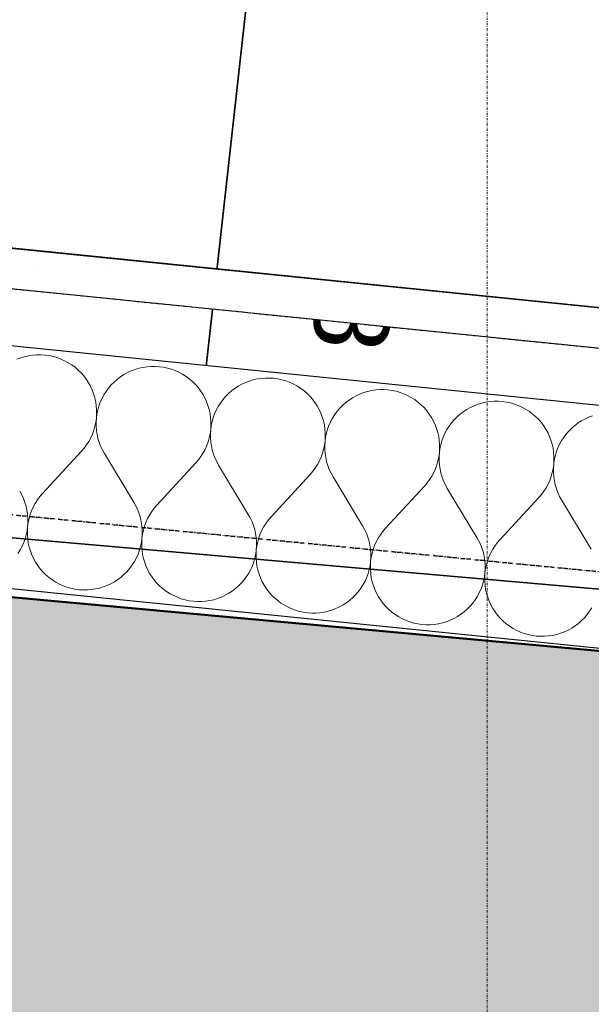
# Model space of a CAD drawing. Header units: millimetres. Extents: x -28761 to 4793, y -4271 to 20239.
# Tile 143 of 256: x -15160 to -14781, y 9213 to 9866. Entities that reach past the tile are written whole.
import ezdxf

# ---------------------------------------------------------------- set-up
doc = ezdxf.new("R2010")
doc.units = ezdxf.units.MM
doc.header["$MEASUREMENT"] = 0
for name, pattern in [('Telekomunikacni vodic', [9.25, 3, -0.75, 3, -0.75, 0.125, -0.75, 0.125, -0.75]), ('Wipeout_Contour', [1000, 0, -1000]), ('Čerchovaná M', [4.5, 2.5, -0.85, 0.3, -0.85]), ('Čerchovaná S', [3.5, 1.5, -0.85, 0.3, -0.85]), ('Čárkovaná S', [2.5, 1.5, -1])]:
    doc.linetypes.add(name, pattern=pattern)
for name, color, linetype in [('5._POHLED ZÁPADNÍ_1_Interiér - schodiště', 7, 'Continuous'), ('5._POHLED ZÁPADNÍ_1_Konstrukce - nenosné', 7, 'Continuous'), ('5._POHLED ZÁPADNÍ_1_Konstrukce - nosné', 7, 'Continuous'), ('5._POHLED ZÁPADNÍ_1_Nové_Interiér - schodiště', 7, 'Continuous'), ('5._POHLED ZÁPADNÍ_1_Nové_Konstrukce - nosné', 7, 'Continuous'), ('5._POHLED ZÁPADNÍ_1_Nové_Výplně - Povrchové', 7, 'Continuous'), ('5._POHLED ZÁPADNÍ_1_Nové_Výplně – Řezové', 7, 'Continuous'), ('5._POHLED ZÁPADNÍ_1_Nové_ZJEDNODUŠENÝ DVŮR', 7, 'Continuous'), ('5._POHLED ZÁPADNÍ_1_TZB - elektroinstalace', 7, 'Continuous'), ('5._POHLED ZÁPADNÍ_1_Výplně – Řezové', 7, 'Continuous'), ('5._POHLED ZÁPADNÍ_1_Značky - řezy', 7, 'Continuous')]:
    doc.layers.add(name, color=color, linetype=linetype)
doc.styles.add('GENEROVANÝ_STYL_1', font='txt')

# ---------------------------------------------------------------- blocks, each defined once
blk = doc.blocks.new('*X42', base_point=(-30186.65, -6515.26))
at = {"layer": '5._POHLED ZÁPADNÍ_1_Nové_Výplně – Řezové', "color": 21, "linetype": 'Continuous', "lineweight": 20, "true_color": 0xffaaaa}
for p, q in [((-15159.36, 9641.52), (-15161.9, 9640.55)), ((-15156.75, 9642.3), (-15159.36, 9641.52)), ((-15154.1, 9642.9), (-15156.75, 9642.3)), ((-15151.4, 9643.3), (-15154.1, 9642.9)), ((-15148.69, 9643.51), (-15151.4, 9643.3)), ((-15145.97, 9643.53), (-15148.69, 9643.51)), ((-15143.26, 9643.35), (-15145.97, 9643.53)), ((-15140.56, 9642.98), (-15143.26, 9643.35)), ((-15137.9, 9642.42), (-15140.56, 9642.98)), ((-15135.29, 9641.67), (-15137.9, 9642.42)), ((-15132.73, 9640.73), (-15135.29, 9641.67)), ((-15130.25, 9639.62), (-15132.73, 9640.73)), ((-15127.85, 9638.33), (-15130.25, 9639.62)), ((-15125.56, 9636.87), (-15127.85, 9638.33)), ((-15123.37, 9635.25), (-15125.56, 9636.87)), ((-15121.3, 9633.48), (-15123.37, 9635.25)), ((-15119.37, 9631.57), (-15121.3, 9633.48)), ((-15117.57, 9629.53), (-15119.37, 9631.57)), ((-15088.56, 9631.73), (-15090.94, 9630.41)), ((-15086.1, 9632.87), (-15088.56, 9631.73)), ((-15083.55, 9633.84), (-15086.1, 9632.87)), ((-15080.95, 9634.62), (-15083.55, 9633.84)), ((-15078.29, 9635.22), (-15080.95, 9634.62)), ((-15075.6, 9635.62), (-15078.29, 9635.22)), ((-15072.89, 9635.83), (-15075.6, 9635.62)), ((-15070.17, 9635.85), (-15072.89, 9635.83)), ((-15067.45, 9635.67), (-15070.17, 9635.85)), ((-15064.76, 9635.3), (-15067.45, 9635.67)), ((-15062.1, 9634.74), (-15064.76, 9635.3)), ((-15059.48, 9633.99), (-15062.1, 9634.74)), ((-15056.93, 9633.05), (-15059.48, 9633.99)), ((-15054.45, 9631.94), (-15056.93, 9633.05)), ((-15052.05, 9630.65), (-15054.45, 9631.94)), ((-15049.75, 9629.19), (-15052.05, 9630.65)), ((-15115.93, 9627.36), (-15117.57, 9629.53)), ((-15114.45, 9625.08), (-15115.93, 9627.36)), ((-15113.13, 9622.7), (-15114.45, 9625.08)), ((-15097.43, 9625.48), (-15099.34, 9623.55)), ((-15095.39, 9627.28), (-15097.43, 9625.48)), ((-15093.22, 9628.92), (-15095.39, 9627.28)), ((-15090.94, 9630.41), (-15093.22, 9628.92)), ((-15047.57, 9627.57), (-15049.75, 9629.19)), ((-15045.5, 9625.81), (-15047.57, 9627.57)), ((-15043.57, 9623.89), (-15045.5, 9625.81)), ((-15012.76, 9624.05), (-15015.14, 9622.73)), ((-15010.29, 9625.19), (-15012.76, 9624.05)), ((-15007.75, 9626.16), (-15010.29, 9625.19)), ((-15005.14, 9626.94), (-15007.75, 9626.16)), ((-15002.49, 9627.54), (-15005.14, 9626.94)), ((-14999.8, 9627.94), (-15002.49, 9627.54)), ((-14997.09, 9628.15), (-14999.8, 9627.94)), ((-14994.37, 9628.17), (-14997.09, 9628.15)), ((-14991.65, 9627.99), (-14994.37, 9628.17)), ((-14988.96, 9627.62), (-14991.65, 9627.99)), ((-14986.3, 9627.06), (-14988.96, 9627.62)), ((-14983.68, 9626.31), (-14986.3, 9627.06)), ((-14981.13, 9625.37), (-14983.68, 9626.31)), ((-14978.64, 9624.26), (-14981.13, 9625.37)), ((-14976.25, 9622.97), (-14978.64, 9624.26)), ((-15111.99, 9620.23), (-15113.13, 9622.7)), ((-15111.02, 9617.69), (-15111.99, 9620.23)), ((-15110.24, 9615.08), (-15111.02, 9617.69)), ((-15102.73, 9619.29), (-15104.18, 9616.99)), ((-15101.11, 9621.48), (-15102.73, 9619.29)), ((-15099.34, 9623.55), (-15101.11, 9621.48)), ((-15041.77, 9621.85), (-15043.57, 9623.89)), ((-15040.13, 9619.68), (-15041.77, 9621.85)), ((-15038.64, 9617.4), (-15040.13, 9619.68)), ((-15021.63, 9617.8), (-15023.54, 9615.87)), ((-15019.59, 9619.6), (-15021.63, 9617.8)), ((-15017.42, 9621.24), (-15019.59, 9619.6)), ((-15015.14, 9622.73), (-15017.42, 9621.24)), ((-14973.95, 9621.51), (-14976.25, 9622.97)), ((-14971.76, 9619.9), (-14973.95, 9621.51)), ((-14969.7, 9618.13), (-14971.76, 9619.9)), ((-14967.76, 9616.21), (-14969.7, 9618.13)), ((-14934.49, 9617.52), (-14936.96, 9616.37)), ((-14931.95, 9618.48), (-14934.49, 9617.52)), ((-14929.34, 9619.26), (-14931.95, 9618.48)), ((-14926.69, 9619.86), (-14929.34, 9619.26)), ((-14924, 9620.26), (-14926.69, 9619.86)), ((-14921.29, 9620.47), (-14924, 9620.26)), ((-14918.56, 9620.49), (-14921.29, 9620.47)), ((-14915.85, 9620.31), (-14918.56, 9620.49)), ((-14913.15, 9619.94), (-14915.85, 9620.31)), ((-14910.49, 9619.38), (-14913.15, 9619.94)), ((-14907.88, 9618.63), (-14910.49, 9619.38)), ((-14905.32, 9617.7), (-14907.88, 9618.63)), ((-14902.84, 9616.58), (-14905.32, 9617.7)), ((-15109.65, 9612.42), (-15110.24, 9615.08)), ((-15109.24, 9609.73), (-15109.65, 9612.42)), ((-15106.59, 9612.11), (-15107.52, 9609.56)), ((-15105.47, 9614.6), (-15106.59, 9612.11)), ((-15104.18, 9616.99), (-15105.47, 9614.6)), ((-15037.33, 9615.02), (-15038.64, 9617.4)), ((-15036.18, 9612.55), (-15037.33, 9615.02)), ((-15035.22, 9610.01), (-15036.18, 9612.55)), ((-15026.93, 9611.61), (-15028.38, 9609.31)), ((-15025.31, 9613.8), (-15026.93, 9611.61)), ((-15023.54, 9615.87), (-15025.31, 9613.8)), ((-14965.97, 9614.17), (-14967.76, 9616.21)), ((-14964.33, 9612), (-14965.97, 9614.17)), ((-14962.84, 9609.72), (-14964.33, 9612)), ((-14943.78, 9611.92), (-14945.83, 9610.13)), ((-14941.62, 9613.56), (-14943.78, 9611.92)), ((-14939.34, 9615.05), (-14941.62, 9613.56)), ((-14936.96, 9616.37), (-14939.34, 9615.05)), ((-14900.45, 9615.29), (-14902.84, 9616.58)), ((-14898.15, 9613.83), (-14900.45, 9615.29)), ((-14895.96, 9612.22), (-14898.15, 9613.83)), ((-14893.9, 9610.45), (-14895.96, 9612.22)), ((-14853.54, 9611.59), (-14856.15, 9610.8)), ((-14850.89, 9612.18), (-14853.54, 9611.59)), ((-14848.19, 9612.58), (-14850.89, 9612.18)), ((-14845.48, 9612.8), (-14848.19, 9612.58)), ((-14842.76, 9612.81), (-14845.48, 9612.8)), ((-14840.05, 9612.63), (-14842.76, 9612.81)), ((-14837.35, 9612.26), (-14840.05, 9612.63)), ((-14834.69, 9611.7), (-14837.35, 9612.26)), ((-14832.08, 9610.95), (-14834.69, 9611.7)), ((-14829.52, 9610.02), (-14832.08, 9610.95)), ((-15109.03, 9607.02), (-15109.24, 9609.73)), ((-15109.02, 9604.3), (-15109.03, 9607.02)), ((-15108.27, 9606.94), (-15108.83, 9604.28)), ((-15107.52, 9609.56), (-15108.27, 9606.94)), ((-15034.44, 9607.4), (-15035.22, 9610.01)), ((-15033.84, 9604.75), (-15034.44, 9607.4)), ((-15033.44, 9602.06), (-15033.84, 9604.75)), ((-15030.78, 9604.44), (-15031.72, 9601.88)), ((-15029.67, 9606.92), (-15030.78, 9604.44)), ((-15028.38, 9609.31), (-15029.67, 9606.92)), ((-14961.52, 9607.34), (-14962.84, 9609.72)), ((-14960.38, 9604.87), (-14961.52, 9607.34)), ((-14959.42, 9602.33), (-14960.38, 9604.87)), ((-14949.51, 9606.12), (-14951.12, 9603.93)), ((-14947.74, 9608.19), (-14949.51, 9606.12)), ((-14945.83, 9610.13), (-14947.74, 9608.19)), ((-14891.96, 9608.53), (-14893.9, 9610.45)), ((-14890.17, 9606.49), (-14891.96, 9608.53)), ((-14888.52, 9604.32), (-14890.17, 9606.49)), ((-14865.81, 9605.89), (-14867.98, 9604.24)), ((-14863.54, 9607.37), (-14865.81, 9605.89)), ((-14861.16, 9608.69), (-14863.54, 9607.37)), ((-14858.69, 9609.84), (-14861.16, 9608.69)), ((-14856.15, 9610.8), (-14858.69, 9609.84)), ((-14827.04, 9608.9), (-14829.52, 9610.02)), ((-14824.64, 9607.61), (-14827.04, 9608.9)), ((-14822.35, 9606.15), (-14824.64, 9607.61)), ((-14820.16, 9604.54), (-14822.35, 9606.15)), ((-14818.09, 9602.77), (-14820.16, 9604.54)), ((-15110.13, 9596.23), (-15109.57, 9598.89)), ((-15109.57, 9598.89), (-15109.2, 9601.59)), ((-15109.2, 9601.59), (-15109.37, 9598.87)), ((-15109.37, 9598.87), (-15109.36, 9596.15)), ((-15109.2, 9601.59), (-15109.02, 9604.3)), ((-15108.83, 9604.28), (-15109.2, 9601.59)), ((-15033.23, 9599.34), (-15033.44, 9602.06)), ((-15033.22, 9596.62), (-15033.23, 9599.34)), ((-15032.47, 9599.27), (-15033.03, 9596.6)), ((-15031.72, 9601.88), (-15032.47, 9599.27)), ((-14958.63, 9599.72), (-14959.42, 9602.33)), ((-14958.04, 9597.07), (-14958.63, 9599.72)), ((-14953.87, 9599.24), (-14954.98, 9596.76)), ((-14952.58, 9601.63), (-14953.87, 9599.24)), ((-14951.12, 9603.93), (-14952.58, 9601.63)), ((-14887.04, 9602.04), (-14888.52, 9604.32)), ((-14885.72, 9599.66), (-14887.04, 9602.04)), ((-14884.58, 9597.19), (-14885.72, 9599.66)), ((-14873.71, 9598.44), (-14875.32, 9596.25)), ((-14871.94, 9600.51), (-14873.71, 9598.44)), ((-14870.03, 9602.45), (-14871.94, 9600.51)), ((-14867.98, 9604.24), (-14870.03, 9602.45)), ((-14816.16, 9600.86), (-14818.09, 9602.77)), ((-14814.36, 9598.81), (-14816.16, 9600.86)), ((-14812.72, 9596.64), (-14814.36, 9598.81)), ((-14790.01, 9598.21), (-14792.18, 9596.56)), ((-14787.73, 9599.69), (-14790.01, 9598.21)), ((-14785.35, 9601.01), (-14787.73, 9599.69)), ((-14782.89, 9602.16), (-14785.35, 9601.01)), ((-14780.34, 9603.12), (-14782.89, 9602.16)), ((-15111.82, 9591.06), (-15110.89, 9593.62)), ((-15110.89, 9593.62), (-15110.13, 9596.23)), ((-15109.36, 9596.15), (-15109.14, 9593.44)), ((-15109.14, 9593.44), (-15108.74, 9590.75)), ((-15033.77, 9591.21), (-15033.4, 9593.91)), ((-15033.4, 9593.91), (-15033.57, 9591.19)), ((-15033.4, 9593.91), (-15033.22, 9596.62)), ((-15033.03, 9596.6), (-15033.4, 9593.91)), ((-14957.64, 9594.38), (-14958.04, 9597.07)), ((-14957.43, 9591.66), (-14957.64, 9594.38)), ((-14957.41, 9588.94), (-14957.43, 9591.66)), ((-14956.66, 9591.59), (-14957.22, 9588.92)), ((-14955.91, 9594.2), (-14956.66, 9591.59)), ((-14954.98, 9596.76), (-14955.91, 9594.2)), ((-14883.61, 9594.65), (-14884.58, 9597.19)), ((-14882.83, 9592.04), (-14883.61, 9594.65)), ((-14882.24, 9589.39), (-14882.83, 9592.04)), ((-14878.07, 9591.56), (-14879.18, 9589.08)), ((-14876.78, 9593.96), (-14878.07, 9591.56)), ((-14875.32, 9596.25), (-14876.78, 9593.96)), ((-14811.24, 9594.36), (-14812.72, 9596.64)), ((-14809.92, 9591.98), (-14811.24, 9594.36)), ((-14808.78, 9589.51), (-14809.92, 9591.98)), ((-14796.13, 9592.83), (-14797.9, 9590.76)), ((-14794.22, 9594.77), (-14796.13, 9592.83)), ((-14792.18, 9596.56), (-14794.22, 9594.77)), ((-15115.69, 9583.89), (-15114.23, 9586.19)), ((-15114.23, 9586.19), (-15112.94, 9588.58)), ((-15112.94, 9588.58), (-15111.82, 9591.06)), ((-15108.74, 9590.75), (-15108.14, 9588.09)), ((-15108.14, 9588.09), (-15107.36, 9585.49)), ((-15107.36, 9585.49), (-15106.39, 9582.95)), ((-15036.02, 9583.38), (-15035.08, 9585.94)), ((-15035.08, 9585.94), (-15034.33, 9588.55)), ((-15034.33, 9588.55), (-15033.77, 9591.21)), ((-15033.57, 9591.19), (-15033.55, 9588.47)), ((-15033.55, 9588.47), (-15033.34, 9585.76)), ((-15033.34, 9585.76), (-15032.93, 9583.07)), ((-14957.97, 9583.53), (-14957.59, 9586.23)), ((-14957.59, 9586.23), (-14957.77, 9583.51)), ((-14957.59, 9586.23), (-14957.41, 9588.94)), ((-14957.22, 9588.92), (-14957.59, 9586.23)), ((-14881.84, 9586.7), (-14882.24, 9589.39)), ((-14881.63, 9583.98), (-14881.84, 9586.7)), ((-14880.11, 9586.52), (-14880.86, 9583.91)), ((-14879.18, 9589.08), (-14880.11, 9586.52)), ((-14807.81, 9586.97), (-14808.78, 9589.51)), ((-14807.03, 9584.36), (-14807.81, 9586.97)), ((-14800.97, 9586.28), (-14802.26, 9583.88)), ((-14799.52, 9588.57), (-14800.97, 9586.28)), ((-14797.9, 9590.76), (-14799.52, 9588.57)), ((-15119.08, 9579.64), (-15144.89, 9551.62)), ((-15119.08, 9579.64), (-15117.31, 9581.7)), ((-15117.31, 9581.7), (-15115.69, 9583.89)), ((-15106.39, 9582.95), (-15105.24, 9580.48)), ((-15105.24, 9580.48), (-15103.92, 9578.1)), ((-15039.89, 9576.21), (-15038.43, 9578.51)), ((-15038.43, 9578.51), (-15037.14, 9580.9)), ((-15037.14, 9580.9), (-15036.02, 9583.38)), ((-15032.93, 9583.07), (-15032.34, 9580.42)), ((-15032.34, 9580.42), (-15031.55, 9577.81)), ((-14959.28, 9578.26), (-14958.53, 9580.87)), ((-14958.53, 9580.87), (-14957.97, 9583.53)), ((-14957.77, 9583.51), (-14957.75, 9580.79)), ((-14957.75, 9580.79), (-14957.54, 9578.08)), ((-14882.16, 9575.85), (-14881.79, 9578.55)), ((-14881.79, 9578.55), (-14881.97, 9575.83)), ((-14881.79, 9578.55), (-14881.61, 9581.26)), ((-14881.42, 9581.24), (-14881.79, 9578.55)), ((-14881.61, 9581.26), (-14881.63, 9583.98)), ((-14880.86, 9583.91), (-14881.42, 9581.24)), ((-14806.44, 9581.71), (-14807.03, 9584.36)), ((-14806.03, 9579.02), (-14806.44, 9581.71)), ((-14805.82, 9576.3), (-14806.03, 9579.02)), ((-14804.31, 9578.84), (-14805.06, 9576.23)), ((-14803.38, 9581.4), (-14804.31, 9578.84)), ((-14802.26, 9583.88), (-14803.38, 9581.4)), ((-15103.92, 9578.1), (-15084.25, 9545.48)), ((-15043.28, 9571.96), (-15069.09, 9543.94)), ((-15043.28, 9571.96), (-15041.51, 9574.02)), ((-15041.51, 9574.02), (-15039.89, 9576.21)), ((-15031.55, 9577.81), (-15030.58, 9575.27)), ((-15030.58, 9575.27), (-15029.44, 9572.8)), ((-15029.44, 9572.8), (-15028.12, 9570.42)), ((-14962.63, 9570.83), (-14961.34, 9573.22)), ((-14961.34, 9573.22), (-14960.22, 9575.7)), ((-14960.22, 9575.7), (-14959.28, 9578.26)), ((-14957.54, 9578.08), (-14957.13, 9575.39)), ((-14957.13, 9575.39), (-14956.54, 9572.74)), ((-14956.54, 9572.74), (-14955.75, 9570.13)), ((-14883.48, 9570.58), (-14882.73, 9573.19)), ((-14882.73, 9573.19), (-14882.16, 9575.85)), ((-14881.97, 9575.83), (-14881.95, 9573.11)), ((-14881.95, 9573.11), (-14881.74, 9570.4)), ((-14805.99, 9570.87), (-14805.81, 9573.58)), ((-14805.62, 9573.57), (-14805.99, 9570.87)), ((-14805.81, 9573.58), (-14805.82, 9576.3)), ((-14805.06, 9576.23), (-14805.62, 9573.57)), ((-15028.12, 9570.42), (-15008.45, 9537.8)), ((-14967.47, 9564.28), (-14965.7, 9566.35)), ((-14965.7, 9566.35), (-14964.09, 9568.53)), ((-14964.09, 9568.53), (-14962.63, 9570.83)), ((-14955.75, 9570.13), (-14954.78, 9567.59)), ((-14954.78, 9567.59), (-14953.63, 9565.12)), ((-14886.82, 9563.15), (-14885.53, 9565.54)), ((-14885.53, 9565.54), (-14884.42, 9568.02)), ((-14884.42, 9568.02), (-14883.48, 9570.58)), ((-14881.74, 9570.4), (-14881.33, 9567.71)), ((-14881.33, 9567.71), (-14880.73, 9565.06)), ((-14807.68, 9562.9), (-14806.92, 9565.51)), ((-14806.92, 9565.51), (-14806.36, 9568.17)), ((-14806.36, 9568.17), (-14805.99, 9570.87)), ((-14805.99, 9570.87), (-14806.16, 9568.15)), ((-14806.16, 9568.15), (-14806.15, 9565.43)), ((-14806.15, 9565.43), (-14805.93, 9562.72)), ((-14967.47, 9564.28), (-14993.29, 9536.26)), ((-14953.63, 9565.12), (-14952.31, 9562.74)), ((-14952.31, 9562.74), (-14932.65, 9530.12)), ((-14889.9, 9558.67), (-14888.28, 9560.85)), ((-14888.28, 9560.85), (-14886.82, 9563.15)), ((-14880.73, 9565.06), (-14879.95, 9562.45)), ((-14879.95, 9562.45), (-14878.98, 9559.91)), ((-14878.98, 9559.91), (-14877.83, 9557.44)), ((-14809.73, 9557.86), (-14808.61, 9560.34)), ((-14808.61, 9560.34), (-14807.68, 9562.9)), ((-14805.93, 9562.72), (-14805.53, 9560.03)), ((-14805.53, 9560.03), (-14804.93, 9557.38)), ((-15158.73, 9550.78), (-15160.05, 9553.16)), ((-14891.67, 9556.6), (-14917.48, 9528.58)), ((-14891.67, 9556.6), (-14889.9, 9558.67)), ((-14877.83, 9557.44), (-14876.51, 9555.06)), ((-14876.51, 9555.06), (-14856.84, 9522.44)), ((-14814.1, 9550.99), (-14812.48, 9553.17)), ((-14812.48, 9553.17), (-14811.02, 9555.47)), ((-14811.02, 9555.47), (-14809.73, 9557.86)), ((-14804.93, 9557.38), (-14804.15, 9554.77)), ((-14804.15, 9554.77), (-14803.18, 9552.23)), ((-14803.18, 9552.23), (-14802.03, 9549.76)), ((-15157.58, 9548.31), (-15158.73, 9550.78)), ((-15156.62, 9545.77), (-15157.58, 9548.31)), ((-15155.83, 9543.16), (-15156.62, 9545.77)), ((-15148.28, 9547.37), (-15149.74, 9545.07)), ((-15146.66, 9549.56), (-15148.28, 9547.37)), ((-15144.89, 9551.62), (-15146.66, 9549.56)), ((-14815.87, 9548.92), (-14841.68, 9520.9)), ((-14815.87, 9548.92), (-14814.1, 9550.99)), ((-14802.03, 9549.76), (-14800.71, 9547.39)), ((-14800.71, 9547.39), (-14781.04, 9514.76)), ((-15155.24, 9540.51), (-15155.83, 9543.16)), ((-15154.83, 9537.82), (-15155.24, 9540.51)), ((-15152.15, 9540.2), (-15153.09, 9537.64)), ((-15151.03, 9542.68), (-15152.15, 9540.2)), ((-15149.74, 9545.07), (-15151.03, 9542.68)), ((-15082.93, 9543.1), (-15084.25, 9545.48)), ((-15081.78, 9540.63), (-15082.93, 9543.1)), ((-15080.81, 9538.09), (-15081.78, 9540.63)), ((-15072.48, 9539.69), (-15073.94, 9537.39)), ((-15070.86, 9541.88), (-15072.48, 9539.69)), ((-15069.09, 9543.94), (-15070.86, 9541.88)), ((-15154.62, 9535.11), (-15154.83, 9537.82)), ((-15154.6, 9532.39), (-15154.62, 9535.11)), ((-15153.84, 9535.03), (-15154.4, 9532.37)), ((-15153.09, 9537.64), (-15153.84, 9535.03)), ((-15080.03, 9535.49), (-15080.81, 9538.09)), ((-15079.43, 9532.83), (-15080.03, 9535.49)), ((-15079.03, 9530.14), (-15079.43, 9532.83)), ((-15075.23, 9535), (-15076.35, 9532.52)), ((-15073.94, 9537.39), (-15075.23, 9535)), ((-15007.13, 9535.42), (-15008.45, 9537.8)), ((-15005.98, 9532.95), (-15007.13, 9535.42)), ((-15005.01, 9530.41), (-15005.98, 9532.95)), ((-14995.06, 9534.2), (-14996.68, 9532.01)), ((-14993.29, 9536.26), (-14995.06, 9534.2)), ((-15155.7, 9524.31), (-15155.14, 9526.98)), ((-15155.14, 9526.98), (-15154.77, 9529.67)), ((-15154.77, 9529.67), (-15154.95, 9526.96)), ((-15154.95, 9526.96), (-15154.94, 9524.24)), ((-15154.77, 9529.67), (-15154.6, 9532.39)), ((-15154.4, 9532.37), (-15154.77, 9529.67)), ((-15078.81, 9527.43), (-15079.03, 9530.14)), ((-15078.8, 9524.71), (-15078.81, 9527.43)), ((-15078.04, 9527.35), (-15078.6, 9524.69)), ((-15077.28, 9529.96), (-15078.04, 9527.35)), ((-15076.35, 9532.52), (-15077.28, 9529.96)), ((-15004.23, 9527.81), (-15005.01, 9530.41)), ((-15003.63, 9525.15), (-15004.23, 9527.81)), ((-14999.43, 9527.32), (-15000.54, 9524.84)), ((-14998.14, 9529.71), (-14999.43, 9527.32)), ((-14996.68, 9532.01), (-14998.14, 9529.71)), ((-14931.32, 9527.74), (-14932.65, 9530.12)), ((-14930.18, 9525.27), (-14931.32, 9527.74)), ((-14919.26, 9526.52), (-14920.87, 9524.33)), ((-14917.48, 9528.58), (-14919.26, 9526.52)), ((-15157.39, 9519.14), (-15156.45, 9521.7)), ((-15156.45, 9521.7), (-15155.7, 9524.31)), ((-15154.94, 9524.24), (-15154.73, 9521.52)), ((-15154.73, 9521.52), (-15154.33, 9518.83)), ((-15079.34, 9519.3), (-15078.97, 9521.99)), ((-15078.97, 9521.99), (-15079.15, 9519.28)), ((-15078.97, 9521.99), (-15078.8, 9524.71)), ((-15078.6, 9524.69), (-15078.97, 9521.99)), ((-15003.22, 9522.46), (-15003.63, 9525.15)), ((-15003.01, 9519.75), (-15003.22, 9522.46)), ((-15002.99, 9517.03), (-15003.01, 9519.75)), ((-15002.23, 9519.67), (-15002.8, 9517.01)), ((-15001.48, 9522.28), (-15002.23, 9519.67)), ((-15000.54, 9524.84), (-15001.48, 9522.28)), ((-14929.21, 9522.73), (-14930.18, 9525.27)), ((-14928.42, 9520.13), (-14929.21, 9522.73)), ((-14927.83, 9517.47), (-14928.42, 9520.13)), ((-14923.62, 9519.64), (-14924.74, 9517.16)), ((-14922.33, 9522.04), (-14923.62, 9519.64)), ((-14920.87, 9524.33), (-14922.33, 9522.04)), ((-14855.52, 9520.06), (-14856.84, 9522.44)), ((-14854.37, 9517.59), (-14855.52, 9520.06)), ((-14841.68, 9520.9), (-14843.45, 9518.84)), ((-15161.24, 9511.97), (-15159.79, 9514.27)), ((-15159.79, 9514.27), (-15158.5, 9516.66)), ((-15158.5, 9516.66), (-15157.39, 9519.14)), ((-15154.33, 9518.83), (-15153.73, 9516.18)), ((-15153.73, 9516.18), (-15152.95, 9513.57)), ((-15152.95, 9513.57), (-15151.99, 9511.03)), ((-15081.58, 9511.46), (-15080.65, 9514.02)), ((-15080.65, 9514.02), (-15079.9, 9516.64)), ((-15079.9, 9516.64), (-15079.34, 9519.3)), ((-15079.15, 9519.28), (-15079.14, 9516.56)), ((-15079.14, 9516.56), (-15078.93, 9513.85)), ((-15078.93, 9513.85), (-15078.52, 9511.15)), ((-15003.54, 9511.62), (-15003.17, 9514.31)), ((-15003.17, 9514.31), (-15003.35, 9511.6)), ((-15003.17, 9514.31), (-15002.99, 9517.03)), ((-15002.8, 9517.01), (-15003.17, 9514.31)), ((-14927.42, 9514.78), (-14927.83, 9517.47)), ((-14927.21, 9512.07), (-14927.42, 9514.78)), ((-14925.68, 9514.61), (-14926.43, 9511.99)), ((-14924.74, 9517.16), (-14925.68, 9514.61)), ((-14853.41, 9515.05), (-14854.37, 9517.59)), ((-14852.62, 9512.45), (-14853.41, 9515.05)), ((-14846.53, 9514.36), (-14847.82, 9511.96)), ((-14845.07, 9516.65), (-14846.53, 9514.36)), ((-14843.45, 9518.84), (-14845.07, 9516.65)), ((-15151.99, 9511.03), (-15150.84, 9508.56)), ((-15150.84, 9508.56), (-15149.52, 9506.18)), ((-15085.44, 9504.29), (-15083.98, 9506.59)), ((-15083.98, 9506.59), (-15082.7, 9508.98)), ((-15082.7, 9508.98), (-15081.58, 9511.46)), ((-15078.52, 9511.15), (-15077.93, 9508.5)), ((-15077.93, 9508.5), (-15077.15, 9505.89)), ((-15004.85, 9506.34), (-15004.1, 9508.96)), ((-15004.1, 9508.96), (-15003.54, 9511.62)), ((-15003.35, 9511.6), (-15003.33, 9508.88)), ((-15003.33, 9508.88), (-15003.12, 9506.17)), ((-14927.74, 9503.94), (-14927.37, 9506.63)), ((-14927.37, 9506.63), (-14927.55, 9503.92)), ((-14927.37, 9506.63), (-14927.19, 9509.35)), ((-14926.99, 9509.33), (-14927.37, 9506.63)), ((-14927.19, 9509.35), (-14927.21, 9512.07)), ((-14926.43, 9511.99), (-14926.99, 9509.33)), ((-14852.03, 9509.79), (-14852.62, 9512.45)), ((-14851.62, 9507.1), (-14852.03, 9509.79)), ((-14851.41, 9504.39), (-14851.62, 9507.1)), ((-14849.88, 9506.93), (-14850.63, 9504.31)), ((-14848.94, 9509.48), (-14849.88, 9506.93)), ((-14847.82, 9511.96), (-14848.94, 9509.48)), ((-15149.52, 9506.18), (-15148.04, 9503.9)), ((-15148.04, 9503.9), (-15146.4, 9501.73)), ((-15146.4, 9501.73), (-15144.6, 9499.69)), ((-15090.74, 9498.1), (-15088.82, 9500.03)), ((-15088.82, 9500.03), (-15087.06, 9502.1)), ((-15087.06, 9502.1), (-15085.44, 9504.29)), ((-15077.15, 9505.89), (-15076.18, 9503.35)), ((-15076.18, 9503.35), (-15075.04, 9500.88)), ((-15075.04, 9500.88), (-15073.72, 9498.5)), ((-15008.18, 9498.91), (-15006.89, 9501.3)), ((-15006.89, 9501.3), (-15005.78, 9503.79)), ((-15005.78, 9503.79), (-15004.85, 9506.34)), ((-15003.12, 9506.17), (-15002.72, 9503.48)), ((-15002.72, 9503.48), (-15002.13, 9500.82)), ((-15002.13, 9500.82), (-15001.35, 9498.21)), ((-14929.04, 9498.66), (-14928.3, 9501.28)), ((-14928.3, 9501.28), (-14927.74, 9503.94)), ((-14927.55, 9503.92), (-14927.53, 9501.2)), ((-14927.53, 9501.2), (-14927.32, 9498.49)), ((-14851.56, 9498.96), (-14851.39, 9501.67)), ((-14851.19, 9501.65), (-14851.56, 9498.96)), ((-14851.39, 9501.67), (-14851.41, 9504.39)), ((-14850.63, 9504.31), (-14851.19, 9501.65)), ((-15144.6, 9499.69), (-15142.67, 9497.77)), ((-15142.67, 9497.77), (-15140.6, 9496.01)), ((-15140.6, 9496.01), (-15138.42, 9494.39)), ((-15138.42, 9494.39), (-15136.12, 9492.93)), ((-15097.23, 9493.17), (-15094.95, 9494.66)), ((-15094.95, 9494.66), (-15092.78, 9496.3)), ((-15092.78, 9496.3), (-15090.74, 9498.1)), ((-15073.72, 9498.5), (-15072.24, 9496.22)), ((-15072.24, 9496.22), (-15070.6, 9494.05)), ((-15070.6, 9494.05), (-15068.8, 9492.01)), ((-15013.02, 9492.35), (-15011.25, 9494.42)), ((-15011.25, 9494.42), (-15009.64, 9496.61)), ((-15009.64, 9496.61), (-15008.18, 9498.91)), ((-15001.35, 9498.21), (-15000.38, 9495.67)), ((-15000.38, 9495.67), (-14999.24, 9493.2)), ((-14932.38, 9491.23), (-14931.09, 9493.62)), ((-14931.09, 9493.62), (-14929.98, 9496.11)), ((-14929.98, 9496.11), (-14929.04, 9498.66)), ((-14927.32, 9498.49), (-14926.92, 9495.8)), ((-14926.92, 9495.8), (-14926.33, 9493.14)), ((-14853.24, 9490.98), (-14852.49, 9493.6)), ((-14852.49, 9493.6), (-14851.93, 9496.26)), ((-14851.93, 9496.26), (-14851.56, 9498.96)), ((-14851.56, 9498.96), (-14851.74, 9496.24)), ((-14851.74, 9496.24), (-14851.73, 9493.52)), ((-14851.73, 9493.52), (-14851.52, 9490.81)), ((-15136.12, 9492.93), (-15133.72, 9491.64)), ((-15133.72, 9491.64), (-15131.24, 9490.53)), ((-15131.24, 9490.53), (-15128.69, 9489.59)), ((-15128.69, 9489.59), (-15126.07, 9488.84)), ((-15126.07, 9488.84), (-15123.41, 9488.28)), ((-15123.41, 9488.28), (-15120.71, 9487.91)), ((-15120.71, 9487.91), (-15118, 9487.73)), ((-15118, 9487.73), (-15115.28, 9487.75)), ((-15115.28, 9487.75), (-15112.57, 9487.96)), ((-15112.57, 9487.96), (-15109.88, 9488.36)), ((-15109.88, 9488.36), (-15107.22, 9488.96)), ((-15107.22, 9488.96), (-15104.62, 9489.74)), ((-15104.62, 9489.74), (-15102.07, 9490.71)), ((-15102.07, 9490.71), (-15099.61, 9491.85)), ((-15099.61, 9491.85), (-15097.23, 9493.17)), ((-15068.8, 9492.01), (-15066.87, 9490.1)), ((-15066.87, 9490.1), (-15064.8, 9488.33)), ((-15064.8, 9488.33), (-15062.61, 9486.71)), ((-15021.42, 9485.49), (-15019.15, 9486.98)), ((-15019.15, 9486.98), (-15016.98, 9488.62)), ((-15016.98, 9488.62), (-15014.93, 9490.42)), ((-15014.93, 9490.42), (-15013.02, 9492.35)), ((-14999.24, 9493.2), (-14997.92, 9490.82)), ((-14997.92, 9490.82), (-14996.44, 9488.54)), ((-14996.44, 9488.54), (-14994.79, 9486.37)), ((-14935.45, 9486.74), (-14933.84, 9488.93)), ((-14933.84, 9488.93), (-14932.38, 9491.23)), ((-14926.33, 9493.14), (-14925.54, 9490.54)), ((-14925.54, 9490.54), (-14924.58, 9487.99)), ((-14924.58, 9487.99), (-14923.43, 9485.52)), ((-14855.29, 9485.95), (-14854.18, 9488.43)), ((-14854.18, 9488.43), (-14853.24, 9490.98)), ((-14851.52, 9490.81), (-14851.12, 9488.12)), ((-14851.12, 9488.12), (-14850.52, 9485.46)), ((-15062.61, 9486.71), (-15060.32, 9485.25)), ((-15060.32, 9485.25), (-15057.92, 9483.96)), ((-15057.92, 9483.96), (-15055.44, 9482.85)), ((-15055.44, 9482.85), (-15052.88, 9481.91)), ((-15052.88, 9481.91), (-15050.27, 9481.16)), ((-15050.27, 9481.16), (-15047.61, 9480.6)), ((-15047.61, 9480.6), (-15044.91, 9480.23)), ((-15036.76, 9480.28), (-15034.07, 9480.68)), ((-15034.07, 9480.68), (-15031.42, 9481.28)), ((-15031.42, 9481.28), (-15028.81, 9482.06)), ((-15028.81, 9482.06), (-15026.27, 9483.03)), ((-15026.27, 9483.03), (-15023.8, 9484.17)), ((-15023.8, 9484.17), (-15021.42, 9485.49)), ((-14994.79, 9486.37), (-14993, 9484.33)), ((-14993, 9484.33), (-14991.06, 9482.42)), ((-14991.06, 9482.42), (-14989, 9480.65)), ((-14989, 9480.65), (-14986.81, 9479.03)), ((-14943.34, 9479.3), (-14941.18, 9480.94)), ((-14941.18, 9480.94), (-14939.13, 9482.74)), ((-14939.13, 9482.74), (-14937.22, 9484.67)), ((-14937.22, 9484.67), (-14935.45, 9486.74)), ((-14923.43, 9485.52), (-14922.12, 9483.14)), ((-14922.12, 9483.14), (-14920.63, 9480.86)), ((-14920.63, 9480.86), (-14918.99, 9478.7)), ((-14859.65, 9479.06), (-14858.03, 9481.25)), ((-14858.03, 9481.25), (-14856.58, 9483.55)), ((-14856.58, 9483.55), (-14855.29, 9485.95)), ((-14850.52, 9485.46), (-14849.74, 9482.86)), ((-14849.74, 9482.86), (-14848.78, 9480.31)), ((-15044.91, 9480.23), (-15042.2, 9480.05)), ((-15042.2, 9480.05), (-15039.48, 9480.07)), ((-15039.48, 9480.07), (-15036.76, 9480.28)), ((-14986.81, 9479.03), (-14984.51, 9477.57)), ((-14984.51, 9477.57), (-14982.12, 9476.28)), ((-14982.12, 9476.28), (-14979.64, 9475.17)), ((-14979.64, 9475.17), (-14977.08, 9474.23)), ((-14977.08, 9474.23), (-14974.47, 9473.48)), ((-14955.62, 9473.6), (-14953.01, 9474.38)), ((-14953.01, 9474.38), (-14950.47, 9475.35)), ((-14950.47, 9475.35), (-14948, 9476.49)), ((-14948, 9476.49), (-14945.62, 9477.81)), ((-14945.62, 9477.81), (-14943.34, 9479.3)), ((-14918.99, 9478.7), (-14917.2, 9476.65)), ((-14917.2, 9476.65), (-14915.26, 9474.74)), ((-14915.26, 9474.74), (-14913.2, 9472.97)), ((-14865.37, 9473.26), (-14863.33, 9475.06)), ((-14863.33, 9475.06), (-14861.42, 9476.99)), ((-14861.42, 9476.99), (-14859.65, 9479.06)), ((-14848.78, 9480.31), (-14847.63, 9477.84)), ((-14847.63, 9477.84), (-14846.31, 9475.46)), ((-14846.31, 9475.46), (-14844.83, 9473.18)), ((-14782.23, 9473.57), (-14780.77, 9475.87)), ((-14974.47, 9473.48), (-14971.8, 9472.92)), ((-14971.8, 9472.92), (-14969.11, 9472.55)), ((-14969.11, 9472.55), (-14966.39, 9472.37)), ((-14966.39, 9472.37), (-14963.67, 9472.39)), ((-14963.67, 9472.39), (-14960.96, 9472.6)), ((-14960.96, 9472.6), (-14958.27, 9473)), ((-14958.27, 9473), (-14955.62, 9473.6)), ((-14913.2, 9472.97), (-14911.01, 9471.35)), ((-14911.01, 9471.35), (-14908.71, 9469.89)), ((-14908.71, 9469.89), (-14906.32, 9468.6)), ((-14906.32, 9468.6), (-14903.83, 9467.49)), ((-14903.83, 9467.49), (-14901.28, 9466.55)), ((-14877.21, 9466.7), (-14874.67, 9467.67)), ((-14874.67, 9467.67), (-14872.2, 9468.81)), ((-14872.2, 9468.81), (-14869.82, 9470.13)), ((-14869.82, 9470.13), (-14867.54, 9471.62)), ((-14867.54, 9471.62), (-14865.37, 9473.26)), ((-14844.83, 9473.18), (-14843.19, 9471.02)), ((-14843.19, 9471.02), (-14841.39, 9468.97)), ((-14841.39, 9468.97), (-14839.46, 9467.06)), ((-14787.53, 9467.38), (-14785.61, 9469.32)), ((-14785.61, 9469.32), (-14783.85, 9471.38)), ((-14783.85, 9471.38), (-14782.23, 9473.57)), ((-14901.28, 9466.55), (-14898.66, 9465.8)), ((-14898.66, 9465.8), (-14896, 9465.24)), ((-14896, 9465.24), (-14893.31, 9464.87)), ((-14893.31, 9464.87), (-14890.59, 9464.69)), ((-14890.59, 9464.69), (-14887.87, 9464.71)), ((-14887.87, 9464.71), (-14885.16, 9464.92)), ((-14885.16, 9464.92), (-14882.47, 9465.32)), ((-14882.47, 9465.32), (-14879.81, 9465.92)), ((-14879.81, 9465.92), (-14877.21, 9466.7)), ((-14839.46, 9467.06), (-14837.39, 9465.29)), ((-14837.39, 9465.29), (-14835.21, 9463.67)), ((-14835.21, 9463.67), (-14832.91, 9462.21)), ((-14832.91, 9462.21), (-14830.51, 9460.92)), ((-14830.51, 9460.92), (-14828.03, 9459.81)), ((-14798.86, 9459.99), (-14796.4, 9461.14)), ((-14796.4, 9461.14), (-14794.02, 9462.45)), ((-14794.02, 9462.45), (-14791.74, 9463.94)), ((-14791.74, 9463.94), (-14789.57, 9465.58)), ((-14789.57, 9465.58), (-14787.53, 9467.38)), ((-14828.03, 9459.81), (-14825.48, 9458.87)), ((-14825.48, 9458.87), (-14822.86, 9458.12)), ((-14822.86, 9458.12), (-14820.2, 9457.56)), ((-14820.2, 9457.56), (-14817.5, 9457.19)), ((-14817.5, 9457.19), (-14814.79, 9457.01)), ((-14814.79, 9457.01), (-14812.07, 9457.03)), ((-14812.07, 9457.03), (-14809.36, 9457.24)), ((-14809.36, 9457.24), (-14806.67, 9457.64)), ((-14806.67, 9457.64), (-14804.01, 9458.24)), ((-14804.01, 9458.24), (-14801.41, 9459.02)), ((-14801.41, 9459.02), (-14798.86, 9459.99))]:
    blk.add_line(p, q, dxfattribs=at)

msp = doc.modelspace()

# ---------------------------------------------------------------- hatches: boundary and pattern name
at = {"layer": '5._POHLED ZÁPADNÍ_1_Výplně – Řezové', "linetype": 'Continuous', "lineweight": 13}
msp.add_hatch(color=254, dxfattribs=at).paths.add_polyline_path([(-15510.35, 8982.24), (-14433.33, 8883.71), (-14385.05, 9411.51), (-15501.06, 9513.61)])

# ---------------------------------------------------------------- linework, layer by layer
at = {"layer": '5._POHLED ZÁPADNÍ_1_Konstrukce - nosné', "color": 7, "linetype": 'Continuous', "lineweight": 50, "flags": 128}
msp.add_lwpolyline([(-14385.05, 9411.51), (-15830.59, 9543.75)], dxfattribs=at)
at = {"layer": '5._POHLED ZÁPADNÍ_1_Nové_Interiér - schodiště', "color": 1, "linetype": 'Continuous', "lineweight": 25}
for p, q in [((-14460.38, 9567.99), (-17054.49, 9855.61)), ((-17055.81, 9843.68), (-14461.71, 9556.06))]:
    msp.add_line(p, q, dxfattribs=at)
at = {"layer": '5._POHLED ZÁPADNÍ_1_Nové_Interiér - schodiště', "color": 1, "linetype": 'Čárkovaná S', "lineweight": 25, "flags": 128}
for points in [[(-15210.8, 10556.71), (-15309.98, 9662.19), (-15021.74, 9630.23), (-14922.57, 10524.75)], [(-14922.57, 10524.75), (-15021.74, 9630.23), (-14733.51, 9598.27), (-14634.33, 10492.79)]]:
    msp.add_lwpolyline(points, close=True, dxfattribs=at)

# ---------------------------------------------------------------- next in the draw order: wipeouts: each hides what was drawn before it
at = {"color": 254, "linetype": 'Wipeout_Contour', "lineweight": 0, "ltscale": 72777.458029}
msp.add_wipeout([(-14937.67, 10526.42), (-15225.91, 10558.38), (-15325.09, 9663.86), (-15036.85, 9631.9)], dxfattribs=at).dxf.layer = '5._POHLED ZÁPADNÍ_1_Nové_Výplně - Povrchové'

# ---------------------------------------------------------------- next in the draw order: linework, layer by layer
at = {"layer": '5._POHLED ZÁPADNÍ_1_Nové_Interiér - schodiště', "color": 1, "linetype": 'Continuous', "lineweight": 25}
for p, q in [((-15036.85, 9631.91), (-14937.67, 10526.42)), ((-15325.09, 9663.86), (-15036.85, 9631.91))]:
    msp.add_line(p, q, dxfattribs=at)

# ---------------------------------------------------------------- next in the draw order: wipeouts: each hides what was drawn before it
at = {"color": 254, "linetype": 'Wipeout_Contour', "lineweight": 0, "ltscale": 71749.55448}
msp.add_wipeout([(-14649.44, 10494.47), (-14937.67, 10526.42), (-15036.85, 9631.9), (-14748.62, 9599.95)], dxfattribs=at).dxf.layer = '5._POHLED ZÁPADNÍ_1_Nové_Výplně - Povrchové'

# ---------------------------------------------------------------- next in the draw order: linework, layer by layer
at = {"layer": '5._POHLED ZÁPADNÍ_1_Nové_Interiér - schodiště', "color": 1, "linetype": 'Continuous', "lineweight": 25}
for p, q in [((-14937.67, 10526.42), (-15036.85, 9631.91)), ((-15036.85, 9631.91), (-14748.62, 9599.95))]:
    msp.add_line(p, q, dxfattribs=at)

# ---------------------------------------------------------------- next in the draw order: texts
at = {"layer": '5._POHLED ZÁPADNÍ_1_Interiér - schodiště', "color": 1, "linetype": 'Continuous', "lineweight": 25, "insert": (-14937.92, 9685.3), "char_height": 50, "attachment_point": 4, "rotation": 263.67323, "style": 'GENEROVANÝ_STYL_1'}
msp.add_mtext('\\A1;{\\pql;\\fArial|b0|i0|c238|p38;8}', dxfattribs=at)

# ---------------------------------------------------------------- next in the draw order: wipeouts: each hides what was drawn before it
at = {"color": 254, "linetype": 'Wipeout_Contour', "lineweight": 0, "ltscale": 73963.913487}
msp.add_wipeout([(-17161.72, 9851.66), (-17177.84, 9692.48), (-14385.17, 9409.56), (-14367.89, 9568.63)], dxfattribs=at).dxf.layer = '5._POHLED ZÁPADNÍ_1_Nové_Výplně – Řezové'

# ---------------------------------------------------------------- next in the draw order: linework, layer by layer
at = {"layer": '5._POHLED ZÁPADNÍ_1_Nové_Konstrukce - nosné', "color": 1, "linetype": 'Continuous', "lineweight": 25, "flags": 128}
for points in [[(-14367.89, 9568.63), (-17161.72, 9851.66)], [(-17177.84, 9692.48), (-14385.17, 9409.56)]]:
    msp.add_lwpolyline(points, dxfattribs=at)
at = {"layer": '5._POHLED ZÁPADNÍ_1_TZB - elektroinstalace', "color": 92, "linetype": 'Telekomunikacni vodic', "lineweight": 35, "true_color": 0x00d700, "flags": 128}
msp.add_lwpolyline([(-19818.94, 9403.56), (-19818.94, 9988.28), (-13443.94, 9370.78), (-13443.94, 9600.78)], dxfattribs=at)
msp.add_lwpolyline([(-19818.94, 9403.56), (-19818.94, 9988.28), (-13443.94, 9370.78), (-13443.94, 9600.78)], dxfattribs=at)
at = {"layer": '5._POHLED ZÁPADNÍ_1_TZB - elektroinstalace', "color": 92, "linetype": 'Continuous', "lineweight": 35, "true_color": 0x00d700, "flags": 128}
msp.add_lwpolyline([(-13193.94, 1600.78), (-13193.94, 975.78), (-15568.94, 975.78), (-15568.94, 5100.78), (-16068.94, 5100.78), (-16068.94, 9600.78), (-13193.94, 9350.78)], dxfattribs=at)
msp.add_lwpolyline([(-13193.94, 1600.78), (-13193.94, 975.78), (-15568.94, 975.78), (-15568.94, 5100.78), (-16068.94, 5100.78), (-16068.94, 9600.78), (-13193.94, 9350.78)], dxfattribs=at)

# ---------------------------------------------------------------- next in the draw order: block references
at = {"layer": '5._POHLED ZÁPADNÍ_1_Konstrukce - nenosné', "color": 9, "linetype": 'Continuous', "lineweight": 13}
msp.add_blockref('*X42', (-30186.65, -6515.26), dxfattribs=at)

# ---------------------------------------------------------------- next in the draw order: wipeouts: each hides what was drawn before it
at = {"color": 254, "linetype": 'Wipeout_Contour', "lineweight": 0, "ltscale": 74383.184884}
msp.add_wipeout([(-17068.19, 9907.24), (-17070.87, 9880.77), (-14561.5, 9626.25), (-14558.83, 9652.72)], dxfattribs=at).dxf.layer = '5._POHLED ZÁPADNÍ_1_Nové_Výplně – Řezové'

# ---------------------------------------------------------------- next in the draw order: hatches: boundary and pattern name
at = {"layer": '5._POHLED ZÁPADNÍ_1_Nové_Výplně – Řezové', "linetype": 'Continuous', "lineweight": 20, "true_color": 0xffaaaa}
h = msp.add_hatch(dxfattribs=at)
h.set_pattern_fill('Omítka_01_0001', color=21, style=0, pattern_type=2)
h.set_pattern_definition([(0, (0, 0), (0, 86.60254), [0, -50]), (0, (25, 43.3), (0, 86.60254), [0, -50])])
h.paths.add_polyline_path([(-17068.19, 9907.24), (-17070.87, 9880.77), (-14561.5, 9626.25), (-14558.83, 9652.72)])

# ---------------------------------------------------------------- next in the draw order: wipeouts: each hides what was drawn before it
at = {"color": 254, "linetype": 'Wipeout_Contour', "lineweight": 0, "ltscale": 55713.231724}
msp.add_wipeout([(-14558.82, 9652.79), (-18199.82, 10022.08), (-14558.83, 9652.72)], dxfattribs=at).dxf.layer = '5._POHLED ZÁPADNÍ_1_Nové_Výplně - Povrchové'

# ---------------------------------------------------------------- next in the draw order: linework, layer by layer
at = {"layer": '5._POHLED ZÁPADNÍ_1_Nové_ZJEDNODUŠENÝ DVŮR', "color": 1, "linetype": 'Continuous', "lineweight": 25}
for p, q in [((-17068.19, 9907.24), (-14558.83, 9652.72)), ((-17070.87, 9880.77), (-14561.5, 9626.25))]:
    msp.add_line(p, q, dxfattribs=at)
at = {"layer": '5._POHLED ZÁPADNÍ_1_Nové_ZJEDNODUŠENÝ DVŮR', "color": 1, "linetype": 'Continuous', "lineweight": 25, "flags": 128}
msp.add_lwpolyline([(-14558.82, 9652.79), (-18199.82, 10022.08)], dxfattribs=at)
at = {"layer": '5._POHLED ZÁPADNÍ_1_Nové_ZJEDNODUŠENÝ DVŮR', "color": 1, "linetype": 'Čerchovaná M', "lineweight": 25, "flags": 128}
msp.add_lwpolyline([(-18202.51, 9995.48), (-14561.51, 9626.19)], dxfattribs=at)
at = {"layer": '5._POHLED ZÁPADNÍ_1_Značky - řezy', "color": 154, "linetype": 'Čerchovaná S', "lineweight": 13}
msp.add_line((-14850.07, 19645.96), (-14850.07, -411.79), dxfattribs=at)

doc.saveas('drawing.dxf')
